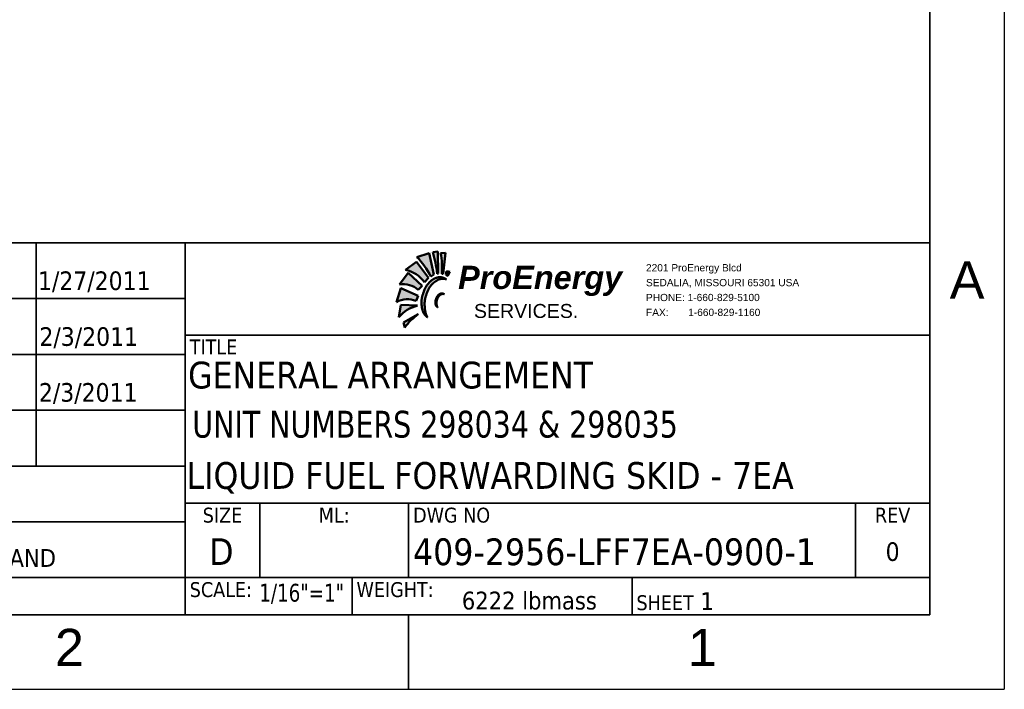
# Model space of a CAD drawing. Header units: inches. Extents: x 4 to 540, y 12 to 340.
# Tile 103 of 124: x 434 to 540, y 12 to 84. Entities that reach past the tile are written whole.
import ezdxf
from ezdxf.enums import TextEntityAlignment as Align

# ---------------------------------------------------------------- set-up
doc = ezdxf.new("R2010")
doc.units = ezdxf.units.IN
doc.header["$LTSCALE"] = 16
doc.header["$MEASUREMENT"] = 0
doc.layers.get('0').update_dxf_attribs({"lineweight": 25})
doc.layers.get('DEFPOINTS').update_dxf_attribs({"lineweight": 25})
for name, color, linetype, lineweight in [('BORDER', 7, 'Continuous', 25), ('BORDER_INFO', 7, 'Continuous', 25), ('BORDER_TEXT', 7, 'Continuous', 25), ('Hatch (ANSI)', 7, 'Continuous', 18), ('Title (ANSI)', 7, 'Continuous', 50)]:
    doc.layers.add(name, color=color, linetype=linetype, lineweight=lineweight)
doc.styles.add('Note Text (ANSI)', font='tahoma.ttf')
doc.styles.get("Standard").update_dxf_attribs({"font": 'arial.ttf'})
doc.styles.add('Text Style148', font='tahoma.ttf')
doc.styles.add('Text Style149', font='tahoma.ttf')
doc.styles.add('Text Style153', font='arial.ttf')
doc.styles.add('Text Style154', font='tahoma.ttf')
doc.styles.add('Text Style190', font='tahoma.ttf', dxfattribs={"width": 0.8999999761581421})
doc.styles.add('Text Style193', font='tahoma.ttf', dxfattribs={"width": 0.8666061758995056})

# ---------------------------------------------------------------- blocks, each defined once
blk = doc.blocks.new('Borders ProEnergy ANSI-D')
at = {"layer": 'BORDER', "lineweight": 35}
for p, q in [((33.25, 20.75), (33.25, 1.249999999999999)), ((33.25, 1.25), (0.7500000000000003, 1.25)), ((29.75, 1.249999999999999), (29.75, 0.7500000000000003))]:
    blk.add_line(p, q, dxfattribs=at)
at = {"layer": 'DEFPOINTS'}
for p in [(33.75, 21.25), (0.2499999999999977, 0.7500000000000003)]:
    blk.add_line(p, (33.75, 0.7500000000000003), dxfattribs=at)
at = {"layer": 'BORDER_TEXT', "style": 'Text Style153'}
blk.add_text('A', height=0.2499999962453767, dxfattribs=at).set_placement((33.5, 3.374999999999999), align=Align.CENTER)
for s, p in [('2', (27.37499999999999, 0.906249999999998)), ('1', (31.62499999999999, 0.906249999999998))]:
    blk.add_text(s, height=0.2499999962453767, dxfattribs=at).set_placement(p)
blk = doc.blocks.new('Title Blocks PROSERVICES')
at = {"layer": 'Hatch (ANSI)', "true_color": 0x800000}
h = blk.add_hatch(color=16, dxfattribs=at)
edge = h.paths.add_edge_path()
edge.add_arc((8.966519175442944, 7.013806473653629), 0.4801703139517, 25.96707678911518, 45.03386801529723)
edge.add_line((9.305850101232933, 7.353538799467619), (9.387460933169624, 7.380579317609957))
edge.add_line((9.387460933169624, 7.380579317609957), (9.418614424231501, 7.236458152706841))
edge.add_line((9.418614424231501, 7.236458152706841), (9.398214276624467, 7.22405125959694))
h = blk.add_hatch(color=16, dxfattribs=at)
edge = h.paths.add_edge_path()
edge.add_arc((8.746292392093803, 7.178595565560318), 0.6971458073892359, 5.201255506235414, 17.41018144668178)
edge.add_line((9.411499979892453, 7.387188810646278), (9.44625313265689, 7.392051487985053))
edge.add_line((9.44625313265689, 7.392051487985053), (9.44867947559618, 7.243548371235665))
edge.add_line((9.448679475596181, 7.243548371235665), (9.440567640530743, 7.241794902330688))
h = blk.add_hatch(color=16, dxfattribs=at)
edge = h.paths.add_edge_path()
edge.add_line((9.482671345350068, 7.240673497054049), (9.497411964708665, 7.3814581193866))
edge.add_line((9.497411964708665, 7.381458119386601), (9.465152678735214, 7.380342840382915))
edge.add_arc((8.980346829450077, 7.287077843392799), 0.4936953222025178, -5.262705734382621, 10.889299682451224, ccw=False)
edge.add_line((9.471961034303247, 7.241794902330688), (9.482671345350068, 7.240673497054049))
h = blk.add_hatch(color=16, dxfattribs=at)
edge = h.paths.add_edge_path()
edge.add_line((9.382425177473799, 7.213013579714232), (9.303733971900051, 7.321094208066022))
edge.add_line((9.303733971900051, 7.321094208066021), (9.228571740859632, 7.26772088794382))
edge.add_arc((9.1753759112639, 7.043305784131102), 0.2306337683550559, 38.13806457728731, 76.66461849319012, ccw=False)
edge.add_line((9.356775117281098, 7.185735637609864), (9.382425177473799, 7.213013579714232))
h = blk.add_hatch(color=16, dxfattribs=at)
edge = h.paths.add_edge_path()
edge.add_line((9.34059992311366, 7.160326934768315), (9.246486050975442, 7.247255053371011))
edge.add_line((9.246486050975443, 7.247255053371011), (9.188620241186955, 7.168659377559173))
edge.add_arc((9.214915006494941, 7.020055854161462), 0.1509119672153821, 48.48095640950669, 100.03438146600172, ccw=False)
edge.add_line((9.314949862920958, 7.133048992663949), (9.34059992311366, 7.160326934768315))
h = blk.add_hatch(color=16, dxfattribs=at)
edge = h.paths.add_edge_path()
edge.add_arc((9.512184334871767, 7.047018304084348), 0.1760479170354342, 161.0587916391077, 176.0106317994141)
edge.add_spline(control_points=[(9.336562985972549, 7.059266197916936), (9.336252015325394, 7.053681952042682), (9.336119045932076, 7.040913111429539), (9.33716680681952, 7.027341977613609), (9.338919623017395, 7.015347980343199), (9.34007580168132, 7.009307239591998)], knot_values=[0.66073586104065, 0.66073586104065, 0.66073586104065, 0.66073586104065, 0.66073586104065, 0.7106258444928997, 0.7711114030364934, 0.7711114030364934, 0.7711114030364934, 0.7711114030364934, 0.7711114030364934], degree=4, periodic=0)
edge.add_spline(control_points=[(9.340075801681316, 7.009307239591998), (9.34069439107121, 7.006075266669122), (9.342453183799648, 6.998045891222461), (9.344575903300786, 6.99111230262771), (9.347109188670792, 6.984948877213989), (9.34883604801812, 6.981384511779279)], knot_values=[0.7711114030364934, 0.7711114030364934, 0.7711114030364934, 0.7711114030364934, 0.7711114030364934, 0.8034729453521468, 0.8554842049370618, 0.8554842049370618, 0.8554842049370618, 0.8554842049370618, 0.8554842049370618], degree=4, periodic=0)
edge.add_arc((9.430152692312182, 7.022231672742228), 0.09099938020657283, 206.6713970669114, 219.775795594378)
edge.add_spline(control_points=[(9.360214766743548, 6.964011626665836), (9.363676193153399, 6.959950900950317), (9.367510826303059, 6.956114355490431), (9.37173798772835, 6.952411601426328), (9.376370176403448, 6.948826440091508)], knot_values=[0.9265603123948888, 0.9265603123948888, 0.9265603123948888, 0.9265603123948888, 0.9265603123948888, 1, 1, 1, 1, 1], degree=4, periodic=0)
edge.add_spline(control_points=[(9.376370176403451, 6.948826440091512), (9.373568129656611, 6.953628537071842), (9.371337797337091, 6.958171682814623), (9.369480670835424, 6.962577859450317), (9.367883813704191, 6.96700408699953)], knot_values=[0, 0, 0, 0, 0, 0.07411957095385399, 0.07411957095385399, 0.07411957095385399, 0.07411957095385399, 0.07411957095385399], degree=4, periodic=0)
edge.add_arc((9.480455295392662, 7.008489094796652), 0.1199722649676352, 191.4896469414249, 200.2299250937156, ccw=False)
edge.add_spline(control_points=[(9.362887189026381, 6.98459171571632), (9.362091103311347, 6.988216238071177), (9.360919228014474, 6.994336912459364), (9.359885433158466, 7.001138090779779), (9.359041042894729, 7.008971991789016), (9.358755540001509, 7.012061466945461)], knot_values=[0.1448794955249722, 0.1448794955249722, 0.1448794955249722, 0.1448794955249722, 0.1448794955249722, 0.1992235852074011, 0.2320987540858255, 0.2320987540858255, 0.2320987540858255, 0.2320987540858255, 0.2320987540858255], degree=4, periodic=0)
edge.add_arc((9.533088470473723, 7.036574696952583), 0.176047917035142, 172.5943208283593, 188.0039752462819, ccw=False)
edge.add_spline(control_points=[(9.358509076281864, 7.059266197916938), (9.359084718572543, 7.064521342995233), (9.360627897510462, 7.074091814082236), (9.363034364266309, 7.082624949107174), (9.366037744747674, 7.091972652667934), (9.367614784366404, 7.096669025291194)], knot_values=[0.3457965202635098, 0.3457965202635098, 0.3457965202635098, 0.3457965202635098, 0.3457965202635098, 0.3992331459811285, 0.4484703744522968, 0.4484703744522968, 0.4484703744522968, 0.4484703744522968, 0.4484703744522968], degree=4, periodic=0)
edge.add_spline(control_points=[(9.367614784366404, 7.096669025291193), (9.369555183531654, 7.102447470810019), (9.373883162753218, 7.114745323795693), (9.379048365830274, 7.128556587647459), (9.385584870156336, 7.140945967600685), (9.389097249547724, 7.146687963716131)], knot_values=[0.4484703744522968, 0.4484703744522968, 0.4484703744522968, 0.4484703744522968, 0.4484703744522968, 0.5090521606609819, 0.5705669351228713, 0.5705669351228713, 0.5705669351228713, 0.5705669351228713, 0.5705669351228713], degree=4, periodic=0)
edge.add_spline(control_points=[(9.389097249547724, 7.146687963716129), (9.391321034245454, 7.150323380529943), (9.397304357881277, 7.159214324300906), (9.40365700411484, 7.166525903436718), (9.409261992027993, 7.172304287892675), (9.412539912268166, 7.17545430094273)], knot_values=[0.5705669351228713, 0.5705669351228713, 0.5705669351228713, 0.5705669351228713, 0.5705669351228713, 0.6095136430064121, 0.671374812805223, 0.671374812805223, 0.671374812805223, 0.671374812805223, 0.671374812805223], degree=4, periodic=0)
edge.add_spline(control_points=[(9.412539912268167, 7.17545430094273), (9.414460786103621, 7.177300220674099), (9.418385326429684, 7.180897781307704), (9.422171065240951, 7.184055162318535), (9.426457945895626, 7.187299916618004), (9.428876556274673, 7.189029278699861)], knot_values=[0.671374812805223, 0.671374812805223, 0.671374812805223, 0.671374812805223, 0.671374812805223, 0.7076256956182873, 0.7476424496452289, 0.7476424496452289, 0.7476424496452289, 0.7476424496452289, 0.7476424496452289], degree=4, periodic=0)
edge.add_spline(control_points=[(9.428876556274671, 7.189029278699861), (9.431930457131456, 7.191212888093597), (9.438066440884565, 7.195323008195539), (9.445337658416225, 7.199598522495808), (9.453164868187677, 7.202901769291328), (9.456810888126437, 7.204163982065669)], knot_values=[0.7476424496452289, 0.7476424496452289, 0.7476424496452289, 0.7476424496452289, 0.7476424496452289, 0.7981703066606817, 0.840918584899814, 0.840918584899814, 0.840918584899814, 0.840918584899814, 0.840918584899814], degree=4, periodic=0)
edge.add_spline(control_points=[(9.456810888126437, 7.204163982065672), (9.46464283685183, 7.206875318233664), (9.472746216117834, 7.208425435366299), (9.480546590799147, 7.208344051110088), (9.487422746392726, 7.207482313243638)], knot_values=[0.840918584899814, 0.840918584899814, 0.840918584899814, 0.840918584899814, 0.840918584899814, 0.9327453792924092, 0.9327453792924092, 0.9327453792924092, 0.9327453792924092, 0.9327453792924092], degree=4, periodic=0)
edge.add_spline(control_points=[(9.487422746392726, 7.207482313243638), (9.492458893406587, 7.206851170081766), (9.496999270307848, 7.20580142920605), (9.500799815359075, 7.204667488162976), (9.503603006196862, 7.204163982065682)], knot_values=[0.9327453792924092, 0.9327453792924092, 0.9327453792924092, 0.9327453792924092, 0.9327453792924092, 1, 1, 1, 1, 1], degree=4, periodic=0)
edge.add_arc((9.459302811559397, 7.141634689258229), 0.07663171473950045, 54.68353204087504, 94.80028028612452)
edge.add_spline(control_points=[(9.452890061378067, 7.217997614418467), (9.448734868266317, 7.217609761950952), (9.440062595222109, 7.216127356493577), (9.431851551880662, 7.213328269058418), (9.424541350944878, 7.209903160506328), (9.420913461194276, 7.207957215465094)], knot_values=[0.1592324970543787, 0.1592324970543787, 0.1592324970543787, 0.1592324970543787, 0.1592324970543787, 0.2020377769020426, 0.2495258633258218, 0.2495258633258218, 0.2495258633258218, 0.2495258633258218, 0.2495258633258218], degree=4, periodic=0)
edge.add_spline(control_points=[(9.420913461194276, 7.207957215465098), (9.417561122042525, 7.206159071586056), (9.411621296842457, 7.202555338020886), (9.406242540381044, 7.198596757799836), (9.400792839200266, 7.194086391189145), (9.398214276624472, 7.191837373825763)], knot_values=[0.2495258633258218, 0.2495258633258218, 0.2495258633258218, 0.2495258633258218, 0.2495258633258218, 0.2934070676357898, 0.3318202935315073, 0.3318202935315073, 0.3318202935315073, 0.3318202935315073, 0.3318202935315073], degree=4, periodic=0)
edge.add_spline(control_points=[(9.39821427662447, 7.191837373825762), (9.394148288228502, 7.18829102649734), (9.387208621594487, 7.181767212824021), (9.379816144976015, 7.173988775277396), (9.372915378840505, 7.164427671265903), (9.370255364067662, 7.160326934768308)], knot_values=[0.3318202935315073, 0.3318202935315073, 0.3318202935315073, 0.3318202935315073, 0.3318202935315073, 0.3923919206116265, 0.433049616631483, 0.433049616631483, 0.433049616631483, 0.433049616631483, 0.433049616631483], degree=4, periodic=0)
edge.add_spline(control_points=[(9.370255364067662, 7.160326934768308), (9.366189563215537, 7.154059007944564), (9.358712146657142, 7.14054522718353), (9.352686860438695, 7.125051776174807), (9.347791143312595, 7.11084237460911), (9.345669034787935, 7.104163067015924)], knot_values=[0.433049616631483, 0.433049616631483, 0.433049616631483, 0.433049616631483, 0.433049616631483, 0.4951944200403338, 0.5551719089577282, 0.5551719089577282, 0.5551719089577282, 0.5551719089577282, 0.5551719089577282], degree=4, periodic=0)
h = blk.add_hatch(color=16, dxfattribs=at)
edge = h.paths.add_edge_path()
edge.add_line((9.512281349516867, 7.228106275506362), (9.52715275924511, 7.254226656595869))
edge.add_line((9.52715275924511, 7.254226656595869), (9.503292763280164, 7.259703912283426))
edge.add_arc((9.456303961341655, 7.255110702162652), 0.04721276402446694, -24.87487236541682, 5.582991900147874, ccw=False)
edge.add_line((9.499136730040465, 7.235251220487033), (9.512281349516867, 7.228106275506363))
h = blk.add_hatch(color=16, dxfattribs=at)
edge = h.paths.add_edge_path()
edge.add_arc((9.242283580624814, 6.921169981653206), 0.1495633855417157, 67.41772133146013, 119.2070680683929)
edge.add_line((9.169301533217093, 7.051718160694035), (9.198562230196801, 7.144828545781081))
edge.add_line((9.198562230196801, 7.144828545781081), (9.315138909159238, 7.093386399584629))
edge.add_line((9.315138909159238, 7.093386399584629), (9.299717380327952, 7.059266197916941))
h = blk.add_hatch(color=16, dxfattribs=at)
edge = h.paths.add_edge_path()
edge.add_spline(control_points=[(9.429910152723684, 7.048820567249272), (9.42992470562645, 7.047883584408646), (9.429998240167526, 7.045991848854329), (9.430147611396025, 7.044228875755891), (9.43036849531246, 7.042309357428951), (9.430509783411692, 7.041241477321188)], knot_values=[0.6791800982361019, 0.6791800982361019, 0.6791800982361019, 0.6791800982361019, 0.6791800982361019, 0.7133931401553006, 0.7517876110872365, 0.7517876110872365, 0.7517876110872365, 0.7517876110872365, 0.7517876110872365], degree=4, periodic=0)
edge.add_spline(control_points=[(9.430509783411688, 7.041241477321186), (9.430686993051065, 7.039902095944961), (9.431085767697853, 7.037272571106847), (9.43164642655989, 7.03429778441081), (9.43250507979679, 7.031382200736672), (9.432964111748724, 7.030080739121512)], knot_values=[0.7517876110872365, 0.7517876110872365, 0.7517876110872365, 0.7517876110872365, 0.7517876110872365, 0.7999436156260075, 0.8408039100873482, 0.8408039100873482, 0.8408039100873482, 0.8408039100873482, 0.8408039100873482], degree=4, periodic=0)
edge.add_arc((9.46279546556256, 7.041207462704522), 0.03183887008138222, 200.4548891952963, 220.2868849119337)
edge.add_spline(control_points=[(9.438508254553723, 7.020619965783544), (9.439910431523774, 7.019076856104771), (9.441385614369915, 7.017762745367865), (9.442816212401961, 7.016638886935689), (9.443978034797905, 7.015524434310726)], knot_values=[0.9280028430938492, 0.9280028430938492, 0.9280028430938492, 0.9280028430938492, 0.9280028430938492, 1, 1, 1, 1, 1], degree=4, periodic=0)
edge.add_spline(control_points=[(9.443978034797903, 7.015524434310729), (9.443144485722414, 7.016456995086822), (9.442426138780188, 7.017904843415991), (9.441784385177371, 7.019585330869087), (9.4412029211, 7.02136822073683)], knot_values=[0, 0, 0, 0, 0, 0.07129129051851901, 0.07129129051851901, 0.07129129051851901, 0.07129129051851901, 0.07129129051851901], degree=4, periodic=0)
edge.add_arc((9.48039534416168, 7.036399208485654), 0.0419759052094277, 188.6574161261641, 200.9827026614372, ccw=False)
edge.add_spline(control_points=[(9.438897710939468, 7.030080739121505), (9.438628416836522, 7.031329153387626), (9.438173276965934, 7.033652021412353), (9.437811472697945, 7.036038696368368), (9.437592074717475, 7.038787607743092), (9.437519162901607, 7.040111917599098)], knot_values=[0.1554362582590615, 0.1554362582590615, 0.1554362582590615, 0.1554362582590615, 0.1554362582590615, 0.2034983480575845, 0.2446264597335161, 0.2446264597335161, 0.2446264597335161, 0.2446264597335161, 0.2446264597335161], degree=4, periodic=0)
edge.add_arc((9.498810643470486, 7.046225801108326), 0.06159565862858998, 174.303535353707, 185.696464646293, ccw=False)
edge.add_spline(control_points=[(9.437519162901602, 7.052339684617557), (9.437574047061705, 7.05343683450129), (9.437692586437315, 7.054977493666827), (9.43789455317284, 7.056310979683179), (9.438319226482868, 7.058065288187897), (9.43850825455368, 7.05878155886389)], knot_values=[0.3426393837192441, 0.3426393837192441, 0.3426393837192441, 0.3426393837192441, 0.3426393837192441, 0.3878630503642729, 0.4141953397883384, 0.4141953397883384, 0.4141953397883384, 0.4141953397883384, 0.4141953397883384], degree=4, periodic=0)
edge.add_spline(control_points=[(9.43850825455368, 7.058781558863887), (9.439033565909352, 7.060772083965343), (9.440477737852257, 7.065479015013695), (9.442984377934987, 7.073078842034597), (9.445250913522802, 7.078746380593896), (9.446253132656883, 7.080939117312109)], knot_values=[0.4141953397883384, 0.4141953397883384, 0.4141953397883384, 0.4141953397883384, 0.4141953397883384, 0.4873730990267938, 0.5499910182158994, 0.5499910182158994, 0.5499910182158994, 0.5499910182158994, 0.5499910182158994], degree=4, periodic=0)
edge.add_spline(control_points=[(9.44625313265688, 7.080939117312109), (9.446852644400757, 7.082250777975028), (9.448297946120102, 7.085123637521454), (9.449659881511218, 7.087062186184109), (9.451228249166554, 7.088933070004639), (9.452253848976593, 7.090077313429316)], knot_values=[0.5499910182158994, 0.5499910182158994, 0.5499910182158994, 0.5499910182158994, 0.5499910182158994, 0.5874480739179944, 0.6426666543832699, 0.6426666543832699, 0.6426666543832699, 0.6426666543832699, 0.6426666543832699], degree=4, periodic=0)
edge.add_arc((9.493154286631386, 7.056680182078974), 0.05280354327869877, 126.8456429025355, 140.7667448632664, ccw=False)
edge.add_spline(control_points=[(9.46149004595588, 7.098936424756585), (9.462752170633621, 7.099934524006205), (9.465522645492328, 7.101933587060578), (9.468413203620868, 7.103536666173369), (9.471354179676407, 7.104647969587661), (9.472911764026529, 7.105101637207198)], knot_values=[0.7429392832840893, 0.7429392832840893, 0.7429392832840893, 0.7429392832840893, 0.7429392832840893, 0.7903025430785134, 0.8439197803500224, 0.8439197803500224, 0.8439197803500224, 0.8439197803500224, 0.8439197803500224], degree=4, periodic=0)
edge.add_spline(control_points=[(9.472911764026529, 7.105101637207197), (9.475461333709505, 7.105844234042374), (9.478000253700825, 7.106221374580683), (9.480448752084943, 7.106242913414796), (9.482671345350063, 7.106037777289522)], knot_values=[0.8439197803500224, 0.8439197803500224, 0.8439197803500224, 0.8439197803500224, 0.8439197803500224, 0.9316844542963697, 0.9316844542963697, 0.9316844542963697, 0.9316844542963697, 0.9316844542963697], degree=4, periodic=0)
edge.add_spline(control_points=[(9.482671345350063, 7.106037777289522), (9.484401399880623, 7.105878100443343), (9.485994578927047, 7.105581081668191), (9.487386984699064, 7.105207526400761), (9.488494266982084, 7.104861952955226)], knot_values=[0.9316844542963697, 0.9316844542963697, 0.9316844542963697, 0.9316844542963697, 0.9316844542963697, 1, 1, 1, 1, 1], degree=4, periodic=0)
edge.add_spline(control_points=[(9.488494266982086, 7.104861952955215), (9.487383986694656, 7.105541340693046), (9.486031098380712, 7.106402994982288), (9.484449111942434, 7.10725703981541), (9.482671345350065, 7.107988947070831)], knot_values=[0, 0, 0, 0, 0, 0.06769824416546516, 0.06769824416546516, 0.06769824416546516, 0.06769824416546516, 0.06769824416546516], degree=4, periodic=0)
edge.add_arc((9.47299451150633, 7.082984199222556), 0.02681191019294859, 68.84356964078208, 92.20903897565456)
edge.add_spline(control_points=[(9.471961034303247, 7.109776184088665), (9.470081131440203, 7.10966010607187), (9.466499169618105, 7.109090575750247), (9.462848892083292, 7.107831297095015), (9.45938261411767, 7.106027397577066), (9.457838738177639, 7.105101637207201)], knot_values=[0.1544700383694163, 0.1544700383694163, 0.1544700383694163, 0.1544700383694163, 0.1544700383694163, 0.2092160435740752, 0.2560332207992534, 0.2560332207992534, 0.2560332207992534, 0.2560332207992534, 0.2560332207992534], degree=4, periodic=0)
edge.add_arc((9.485840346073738, 7.060334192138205), 0.05280354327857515, 122.0255846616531, 153.6863660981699)
edge.add_spline(control_points=[(9.438508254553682, 7.083741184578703), (9.43739673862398, 7.081508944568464), (9.435212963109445, 7.076570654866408), (9.433121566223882, 7.070690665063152), (9.431725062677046, 7.065092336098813), (9.431194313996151, 7.062435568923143)], knot_values=[0.4568216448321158, 0.4568216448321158, 0.4568216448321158, 0.4568216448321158, 0.4568216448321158, 0.5191163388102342, 0.5818009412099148, 0.5818009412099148, 0.5818009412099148, 0.5818009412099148, 0.5818009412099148], degree=4, periodic=0)
edge.add_spline(control_points=[(9.431194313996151, 7.062435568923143), (9.430892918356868, 7.060926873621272), (9.43021810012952, 7.056932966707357), (9.42994574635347, 7.053413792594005), (9.429883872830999, 7.050512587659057), (9.429910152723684, 7.048820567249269)], knot_values=[0.5818009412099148, 0.5818009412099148, 0.5818009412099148, 0.5818009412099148, 0.5818009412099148, 0.6173975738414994, 0.6791800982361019, 0.6791800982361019, 0.6791800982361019, 0.6791800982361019, 0.6791800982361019], degree=4, periodic=0)
h = blk.add_hatch(color=16, dxfattribs=at)
edge = h.paths.add_edge_path()
edge.add_arc((9.375067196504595, 6.782615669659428), 0.2542326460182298, 105.1500126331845, 138.8023500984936)
edge.add_line((9.183771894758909, 6.950068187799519), (9.196863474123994, 7.032149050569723))
edge.add_line((9.196863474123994, 7.032149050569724), (9.308624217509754, 7.028012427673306))
h = blk.add_hatch(color=16, dxfattribs=at)
edge = h.paths.add_edge_path()
edge.add_arc((9.55378602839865, 6.632940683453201), 0.4127371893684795, 125.3618273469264, 143.0778917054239)
edge.add_line((9.223822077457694, 6.880883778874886), (9.21453518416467, 6.913620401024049))
edge.add_line((9.21453518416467, 6.913620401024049), (9.314919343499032, 6.969533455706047))
at = {"color": 7}
blk.add_line((9.387460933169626, 7.380579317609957), (9.305850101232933, 7.353538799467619), dxfattribs=at)
at = {"color": 16, "true_color": 0x7f0000}
for p, q in [((9.418614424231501, 7.236458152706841), (9.387460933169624, 7.380579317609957)), ((9.44625313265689, 7.392051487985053), (9.41144559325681, 7.387181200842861)), ((9.497411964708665, 7.381458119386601), (9.46472630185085, 7.380328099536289)), ((9.482671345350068, 7.240673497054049), (9.497411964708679, 7.381458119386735)), ((9.303733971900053, 7.321094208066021), (9.228571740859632, 7.26772088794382)), ((9.382425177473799, 7.213013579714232), (9.303733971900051, 7.321094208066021)), ((9.246486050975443, 7.247255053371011), (9.188620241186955, 7.168659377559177)), ((9.34059992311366, 7.160326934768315), (9.246486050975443, 7.247255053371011)), ((9.356775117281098, 7.185735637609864), (9.382425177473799, 7.213013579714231)), ((9.398214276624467, 7.22405125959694), (9.418614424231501, 7.236458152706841)), ((9.471961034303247, 7.241794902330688), (9.482671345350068, 7.240673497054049)), ((9.499136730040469, 7.235251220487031), (9.512281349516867, 7.228106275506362)), ((9.52715275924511, 7.254226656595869), (9.503292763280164, 7.259703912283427)), ((9.512281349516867, 7.228106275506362), (9.52715275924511, 7.254226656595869)), ((9.198562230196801, 7.144828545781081), (9.169301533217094, 7.051718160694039)), ((9.315138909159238, 7.093386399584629), (9.198562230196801, 7.144828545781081)), ((9.314949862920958, 7.133048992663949), (9.34059992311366, 7.160326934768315)), ((9.299717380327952, 7.059266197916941), (9.315138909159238, 7.093386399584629)), ((9.196863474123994, 7.032149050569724), (9.183771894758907, 6.950068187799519)), ((9.308624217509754, 7.028012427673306), (9.196863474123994, 7.032149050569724)), ((9.308290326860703, 7.028024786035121), (9.308624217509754, 7.028012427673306)), ((9.314919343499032, 6.969533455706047), (9.21453518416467, 6.913620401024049)), ((9.314609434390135, 6.969408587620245), (9.314919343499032, 6.969533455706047)), ((9.214535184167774, 6.913620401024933), (9.223822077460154, 6.880883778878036))]:
    blk.add_line(p, q, dxfattribs=at)
for centre, radius, start, end in [((8.966519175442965, 7.013806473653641), 0.4801703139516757, 25.96707678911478, 45.03386801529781), ((9.1753759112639, 7.043305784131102), 0.2306337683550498, 38.13806457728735, 76.66461849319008), ((9.459302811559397, 7.141634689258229), 0.07663171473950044, 54.68353204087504, 124.4205371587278), ((9.480206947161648, 7.131191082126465), 0.0766317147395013, 72.22347513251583, 124.4205371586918), ((9.214915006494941, 7.020055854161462), 0.1509119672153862, 48.48095640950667, 100.0343814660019), ((9.496017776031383, 7.07689820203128), 0.1509189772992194, 122.0255846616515, 164.8883941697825), ((9.516921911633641, 7.066454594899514), 0.1509189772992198, 122.0255846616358, 164.8883941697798), ((9.512184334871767, 7.047018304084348), 0.1760479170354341, 156.8453747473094, 191.761695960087), ((9.533088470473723, 7.036574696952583), 0.176047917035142, 156.8453747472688, 191.7616959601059), ((9.485840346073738, 7.060334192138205), 0.05280354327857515, 122.0255846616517, 164.8883941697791), ((9.493154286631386, 7.056680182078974), 0.05280354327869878, 122.0255846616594, 164.8883941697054), ((9.47299451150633, 7.082984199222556), 0.02681191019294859, 54.68353204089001, 124.4205371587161), ((9.480308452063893, 7.079330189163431), 0.02681191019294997, 72.22347513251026, 124.4205371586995), ((9.242283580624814, 6.921169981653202), 0.149563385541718, 67.41772133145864, 119.2070680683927), ((9.375863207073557, 6.781668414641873), 0.2554555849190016, 105.3383793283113, 138.7600817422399), ((9.430152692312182, 7.022231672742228), 0.09099938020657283, 187.0058509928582, 233.7705274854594), ((9.491496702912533, 7.049879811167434), 0.06159565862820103, 156.845374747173, 191.7616959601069), ((9.46279546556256, 7.041207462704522), 0.03183887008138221, 187.0058509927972, 233.7705274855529), ((9.498810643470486, 7.046225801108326), 0.06159565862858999, 156.8453747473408, 191.7616959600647), ((9.48039534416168, 7.036399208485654), 0.04197590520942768, 183.7278534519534, 209.8217758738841), ((9.556388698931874, 6.630633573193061), 0.4162039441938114, 125.5149500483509, 143.0392185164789), ((9.480455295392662, 7.008489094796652), 0.1199722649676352, 183.7278534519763, 209.8217758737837)]:
    blk.add_arc(centre, radius, start, end, dxfattribs=at)
at = {"layer": 'BORDER', "lineweight": 35}
for p, q in [((12.75001003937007, 7.449984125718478), (5.000010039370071, 7.449984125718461)), ((6.750013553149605, 5.94998412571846), (6.750013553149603, 7.449984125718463)), ((7.750010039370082, 4.949984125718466), (7.750010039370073, 7.449984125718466)), ((12.75001003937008, 4.949984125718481), (12.75001003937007, 7.449984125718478)), ((5.000010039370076, 7.074984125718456), (7.750010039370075, 7.074984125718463)), ((7.750010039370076, 6.829987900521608), (12.75001003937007, 6.829987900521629)), ((5.000010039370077, 6.699984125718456), (7.750010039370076, 6.699984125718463)), ((5.000010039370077, 6.324984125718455), (7.750010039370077, 6.324984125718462)), ((5.000010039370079, 5.949984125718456), (7.750010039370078, 5.949984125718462)), ((8.25001003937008, 5.199984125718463), (8.25001003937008, 5.699985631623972)), ((9.25001003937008, 5.199984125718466), (9.25001003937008, 5.699985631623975)), ((5.000010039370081, 5.574984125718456), (7.750010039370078, 5.574984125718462)), ((7.75001003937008, 5.199984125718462), (5.000010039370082, 5.199984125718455)), ((12.75001003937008, 5.199984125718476), (7.75001003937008, 5.199984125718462)), ((5.000010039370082, 4.949984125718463), (12.75001003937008, 4.949984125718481))]:
    blk.add_line(p, q, dxfattribs=at)
at = {"layer": 'Title (ANSI)'}
for p, q in [((9.305850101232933, 7.353538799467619), (9.387460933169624, 7.380579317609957)), ((9.387460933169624, 7.380579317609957), (9.418614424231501, 7.236458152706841)), ((9.44625313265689, 7.392051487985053), (9.411499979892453, 7.387188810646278)), ((9.44625313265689, 7.392051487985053), (9.448679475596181, 7.243548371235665)), ((9.465152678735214, 7.380342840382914), (9.497411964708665, 7.381458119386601)), ((9.497411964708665, 7.381458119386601), (9.482671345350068, 7.240673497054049)), ((9.228571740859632, 7.26772088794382), (9.303733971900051, 7.321094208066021)), ((9.303733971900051, 7.321094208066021), (9.382425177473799, 7.213013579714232)), ((9.188620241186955, 7.168659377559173), (9.246486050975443, 7.247255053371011)), ((9.246486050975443, 7.247255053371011), (9.34059992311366, 7.160326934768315)), ((9.382425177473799, 7.213013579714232), (9.356775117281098, 7.185735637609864)), ((9.418614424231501, 7.236458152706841), (9.398214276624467, 7.22405125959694)), ((9.440567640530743, 7.241794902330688), (9.448679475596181, 7.243548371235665)), ((9.482671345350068, 7.240673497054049), (9.471961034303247, 7.241794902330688)), ((9.512281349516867, 7.228106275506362), (9.499136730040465, 7.235251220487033)), ((9.503292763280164, 7.259703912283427), (9.52715275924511, 7.254226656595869)), ((9.52715275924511, 7.254226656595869), (9.512281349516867, 7.228106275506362)), ((9.169301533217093, 7.051718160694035), (9.198562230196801, 7.144828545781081)), ((9.198562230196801, 7.144828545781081), (9.315138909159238, 7.093386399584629)), ((9.34059992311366, 7.160326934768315), (9.314949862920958, 7.133048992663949)), ((9.315138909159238, 7.093386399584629), (9.299717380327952, 7.059266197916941)), ((9.183771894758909, 6.950068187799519), (9.196863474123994, 7.032149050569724)), ((9.196863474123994, 7.032149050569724), (9.308624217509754, 7.028012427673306)), ((9.21453518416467, 6.913620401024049), (9.314919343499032, 6.969533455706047)), ((9.223822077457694, 6.880883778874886), (9.21453518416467, 6.913620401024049))]:
    blk.add_line(p, q, dxfattribs=at)
at = {"layer": 'Title (ANSI)', "lineweight": 35}
for p, q in [((12.75001003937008, 5.699985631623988), (7.750010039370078, 5.699985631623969)), ((12.25001003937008, 5.199984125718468), (12.25001003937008, 5.699985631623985)), ((8.870017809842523, 5.199984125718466), (8.870017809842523, 4.949984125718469)), ((10.75001003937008, 5.199984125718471), (10.75001003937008, 4.949984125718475))]:
    blk.add_line(p, q, dxfattribs=at)
at = {"layer": 'Title (ANSI)'}
for centre, radius, start, end in [((8.966519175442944, 7.013806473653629), 0.4801703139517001, 25.96707678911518, 45.03386801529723), ((8.746292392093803, 7.178595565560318), 0.6971458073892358, 5.201255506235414, 17.41018144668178), ((8.980346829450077, 7.287077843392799), 0.4936953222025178, 354.7372942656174, 10.88929968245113), ((9.1753759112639, 7.043305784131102), 0.2306337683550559, 38.13806457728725, 76.66461849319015), ((9.456303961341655, 7.255110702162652), 0.04721276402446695, 335.1251276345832, 5.582991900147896), ((9.214915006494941, 7.020055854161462), 0.1509119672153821, 48.48095640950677, 100.0343814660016), ((9.242283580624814, 6.921169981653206), 0.1495633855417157, 67.41772133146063, 119.2070680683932), ((9.375067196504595, 6.782615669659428), 0.2542326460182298, 105.1500126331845, 138.8023500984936), ((9.55378602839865, 6.632940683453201), 0.4127371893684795, 125.3618273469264, 143.0778917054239)]:
    blk.add_arc(centre, radius, start, end, dxfattribs=at)
for points, knots in [([(9.50360300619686, 7.204163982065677), (9.496507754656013, 7.209380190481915), (9.4674837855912, 7.22663317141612), (9.42423365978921, 7.213913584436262), (9.396214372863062, 7.190941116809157), (9.364060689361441, 7.160092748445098), (9.34436575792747, 7.101424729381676), (9.33371395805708, 7.066568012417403), (9.338783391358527, 6.998172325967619), (9.349992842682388, 6.973786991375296), (9.3639742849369, 6.958420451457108), (9.376370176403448, 6.948826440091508)], [0, 0, 0, 0, 0, 0.2020377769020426, 0.2934070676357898, 0.3923919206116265, 0.4951944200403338, 0.6050171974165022, 0.7106258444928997, 0.8034729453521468, 1, 1, 1, 1, 1]), ([(9.503603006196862, 7.204163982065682), (9.495190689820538, 7.205674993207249), (9.469992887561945, 7.216088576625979), (9.430672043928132, 7.191777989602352), (9.411724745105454, 7.17561166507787), (9.383283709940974, 7.145262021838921), (9.366940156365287, 7.093468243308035), (9.35619512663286, 7.065748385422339), (9.357835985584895, 7.001538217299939), (9.36383983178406, 6.97795497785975), (9.3688386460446, 6.961733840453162), (9.376370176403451, 6.948826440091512)], [0, 0, 0, 0, 0, 0.2018296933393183, 0.2923743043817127, 0.3904863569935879, 0.4909478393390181, 0.6007668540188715, 0.7071887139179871, 0.8007764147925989, 1, 1, 1, 1, 1]), ([(9.488494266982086, 7.104861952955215), (9.485063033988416, 7.106961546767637), (9.476641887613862, 7.112587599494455), (9.459733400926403, 7.108992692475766), (9.444932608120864, 7.094648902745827), (9.438156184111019, 7.084962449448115), (9.430451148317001, 7.064231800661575), (9.429565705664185, 7.049214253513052), (9.43050126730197, 7.040052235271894), (9.433151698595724, 7.023161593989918), (9.440749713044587, 7.018621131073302), (9.443978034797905, 7.015524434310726)], [0, 0, 0, 0, 0, 0.2092160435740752, 0.3064968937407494, 0.4133296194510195, 0.5191163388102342, 0.6173975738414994, 0.7133931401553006, 0.7999436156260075, 1, 1, 1, 1, 1]), ([(9.443978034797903, 7.015524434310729), (9.441598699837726, 7.018186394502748), (9.439551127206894, 7.027936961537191), (9.436915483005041, 7.03457846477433), (9.437570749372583, 7.055077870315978), (9.437649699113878, 7.056838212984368), (9.446360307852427, 7.083814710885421), (9.450985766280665, 7.088712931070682), (9.463562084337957, 7.102556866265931), (9.476240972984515, 7.107849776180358), (9.485095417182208, 7.105922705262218), (9.488494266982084, 7.104861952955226)], [0, 0, 0, 0, 0, 0.2034983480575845, 0.2892243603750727, 0.3878630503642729, 0.4873730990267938, 0.5874480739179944, 0.694879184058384, 0.7903025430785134, 1, 1, 1, 1, 1])]:
    blk.add_open_spline(points, degree=4, knots=knots, dxfattribs=at)
at = {"attachment_point": 1}
for s, insert, char_height, width, line_spacing_factor in [('\\fArial|b1|i1;\\H0.1560;ProEnergy', (9.582332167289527, 7.294943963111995), 0.1559999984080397, 1.181056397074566, 0.6324599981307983), ('\\fArial|b0|i0;\\H0.0487;2201 ProEnergy Blcd\\PSEDALIA, MISSOURI 65301 USA\\PPHONE: 1-660-829-5100\\PFAX:       1-660-829-1160', (10.84396285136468, 7.306243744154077), 0.04874999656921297, 1.176338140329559, 1.230769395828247)]:
    blk.add_mtext(s, dxfattribs=dict(at, insert=insert, char_height=char_height, width=width, line_spacing_factor=line_spacing_factor))
at = {"color": 16, "true_color": 0x800000, "insert": (9.68856851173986, 7.038483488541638), "char_height": 0.09399999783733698, "width": 1.028797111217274, "attachment_point": 1, "line_spacing_factor": 0.6349999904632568}
blk.add_mtext('\\fArial|b0|i0;\\H0.0940;SERVICES.', dxfattribs=at)
at = {"layer": 'BORDER_INFO', "style": 'Text Style154'}
for s, p in [('SIZE', (8.00001003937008, 5.669985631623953)), ('ML:', (8.750010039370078, 5.669985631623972)), ('REV', (12.50001003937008, 5.669985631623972))]:
    blk.add_text(s, height=0.1000000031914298, dxfattribs=at).set_placement(p, align=Align.TOP_CENTER)
for s, p in [('DWG NO', (9.28001003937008, 5.66998563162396)), ('SCALE:', (7.780010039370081, 5.169984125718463)), ('WEIGHT:', (8.900017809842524, 5.169984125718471))]:
    blk.add_text(s, height=0.1000000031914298, dxfattribs=at).set_placement(p, align=Align.TOP_LEFT)
at = {"layer": 'BORDER_INFO', "insert": (10.78001003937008, 4.979984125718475), "char_height": 0.1200000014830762, "attachment_point": 7, "style": 'Note Text (ANSI)'}
blk.add_mtext('\\fTahoma|b0|i0;\\H0.1000;SHEET\\fTahoma|b0|i0;\\H0.1200; 1 ', dxfattribs=at)
at = {"layer": 'Title (ANSI)', "style": 'Text Style154'}
blk.add_text('TITLE', height=0.1000000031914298, dxfattribs=at).set_placement((7.780010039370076, 6.799987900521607), align=Align.TOP_LEFT)
at = {"layer": 'Title (ANSI)', "style": 'Text Style148'}
blk.add_text('409-2956-LFF7EA-0900-1 ', height=0.1799999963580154, dxfattribs=at).set_placement((9.280010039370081, 5.229984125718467), align=Align.BOTTOM_LEFT)
at = {"layer": 'Title (ANSI)'}
for tag, p, height, style in [('AUTHOR_001', (5.023545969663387, 7.107586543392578), 0.1249999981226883, 'Text Style149'), ('CREATION_DATE_001', (6.761041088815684, 7.132183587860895), 0.1249999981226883, 'Text Style149'), ('CHECKED_DATE_001', (6.770863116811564, 6.75718358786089), 0.1249999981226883, 'Text Style149'), ('CHECKED_BY_001', (5.030010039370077, 6.732586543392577), 0.1249999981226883, 'Text Style149'), ('TITLE_001', (7.768885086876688, 6.470995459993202), 0.1799999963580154, 'Text Style148'), ('ENG_APPROVED_BY_001', (5.01733374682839, 6.357586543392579), 0.1249999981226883, 'Text Style149'), ('ENG_APPROVAL_DATE_001', (6.767293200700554, 6.382183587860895), 0.1249999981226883, 'Text Style149'), ('SUBJECT_001', (7.758609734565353, 5.796534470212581), 0.1799999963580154, 'Text Style148'), ('PROJECT_001', (5.032327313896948, 5.652910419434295), 0.1200000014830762, 'Note Text (ANSI)'), ('Sheet_Size_001', (7.910795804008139, 5.284984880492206), 0.1799999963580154, 'Text Style148'), ('Sheet_Revision_001', (12.45308257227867, 5.312526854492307), 0.1249999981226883, 'Text Style149'), ('COMPANY_001', (5.028922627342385, 5.272135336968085), 0.1200000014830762, 'Note Text (ANSI)'), ('MASS\\P0;_001', (9.607324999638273, 4.986213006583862), 0.1200000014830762, 'Note Text (ANSI)')]:
    blk.add_attdef(tag, p, '', height=height, dxfattribs=dict(at, style=style))
for tag, p, height, style, width in [('DESCRIPTION_001', (7.797111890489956, 6.140932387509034), 0.1799999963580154, 'Text Style190', 0.9), ('SCALE_001', (8.2470126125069, 5.038835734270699), 0.1200000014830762, 'Text Style193', 0.8666)]:
    blk.add_attdef(tag, p, '', height=height, dxfattribs=dict(at, style=style, width=width))
at = {"layer": 'Title (ANSI)', "style": 'Note Text (ANSI)'}
for tag, p in [('MFG_APPROVED_BY', (5.03001003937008, 6.100741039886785)), ('MFG_APPROVED_DATE', (6.780013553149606, 6.101815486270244)), ('COST_CENTER', (5.607337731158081, 5.139781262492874))]:
    blk.add_attdef(tag, text='', height=0.1200000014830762, dxfattribs=at).set_placement(p, align=Align.TOP_LEFT)
blk.add_attdef('ML', text='', height=0.1200000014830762, dxfattribs=at).set_placement((8.768538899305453, 5.391051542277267), align=Align.MIDDLE_CENTER)

msp = doc.modelspace()

# ---------------------------------------------------------------- block references
at = {"xscale": 16, "yscale": 16, "zscale": 16}
msp.add_blockref('Borders ProEnergy ANSI-D', (0, 0), dxfattribs=at)
ref = msp.add_blockref('Title Blocks PROSERVICES', (327.9998393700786, -59.1997460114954), dxfattribs=dict(xscale=16, yscale=16, zscale=16))
ref.add_attrib('CREATION_DATE_001', '1/27/2011', (436.1764967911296, 54.91519139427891), dxfattribs={"layer": 'Title (ANSI)', "height": 1.999999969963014, "style": 'Text Style149'})
ref.add_attrib('CHECKED_DATE_001', '2/3/2011', (436.3336492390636, 48.91519139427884), dxfattribs={"layer": 'Title (ANSI)', "height": 1.999999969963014, "style": 'Text Style149'})
ref.add_attrib('TITLE_001', 'GENERAL ARRANGEMENT', (452.3020007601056, 44.33618134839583), dxfattribs={"layer": 'Title (ANSI)', "height": 2.879999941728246, "style": 'Text Style148'})
ref.add_attrib('Sheet_Size_001', 'D', (454.5725722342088, 25.36001207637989), dxfattribs={"layer": 'Title (ANSI)', "height": 2.879999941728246, "style": 'Text Style148'})
ref.add_attrib('Sheet_Revision_001', '0', (527.2491605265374, 25.80068366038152), dxfattribs={"layer": 'Title (ANSI)', "height": 1.999999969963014, "style": 'Text Style149'})
ref.add_attrib('SCALE_001', '1/16"=1"', (459.952041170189, 21.42162573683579), dxfattribs={"layer": 'Title (ANSI)', "height": 1.920000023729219, "style": 'Text Style193', "width": 0.8666})
ref.add_attrib('MASS\\P0;_001', '6222 lbmass', (481.717039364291, 20.57966209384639), dxfattribs={"layer": 'Title (ANSI)', "height": 1.920000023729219, "style": 'Note Text (ANSI)'})
ref.add_attrib('ENG_APPROVAL_DATE_001', '2/3/2011', (436.2765305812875, 42.91519139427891), dxfattribs={"layer": 'Title (ANSI)', "height": 1.999999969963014, "style": 'Text Style149'})
ref.add_attrib('SUBJECT_001', 'LIQUID FUEL FORWARDING SKID - 7EA', (452.1375951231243, 33.54480551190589), dxfattribs={"layer": 'Title (ANSI)', "height": 2.879999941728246, "style": 'Text Style148'})
ref.add_attrib('COMPANY_001', 'EDC - MARGARITA ISLAND', (408.4626014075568, 25.15441937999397), dxfattribs={"layer": 'Title (ANSI)', "height": 1.920000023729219, "style": 'Note Text (ANSI)'})
ref.add_attrib('DESCRIPTION_001', 'UNIT NUMBERS 298034 & 298035', (452.7536296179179, 39.05517218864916), dxfattribs={"layer": 'Title (ANSI)', "height": 2.879999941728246, "style": 'Text Style190', "width": 0.9})

doc.saveas('drawing.dxf')
